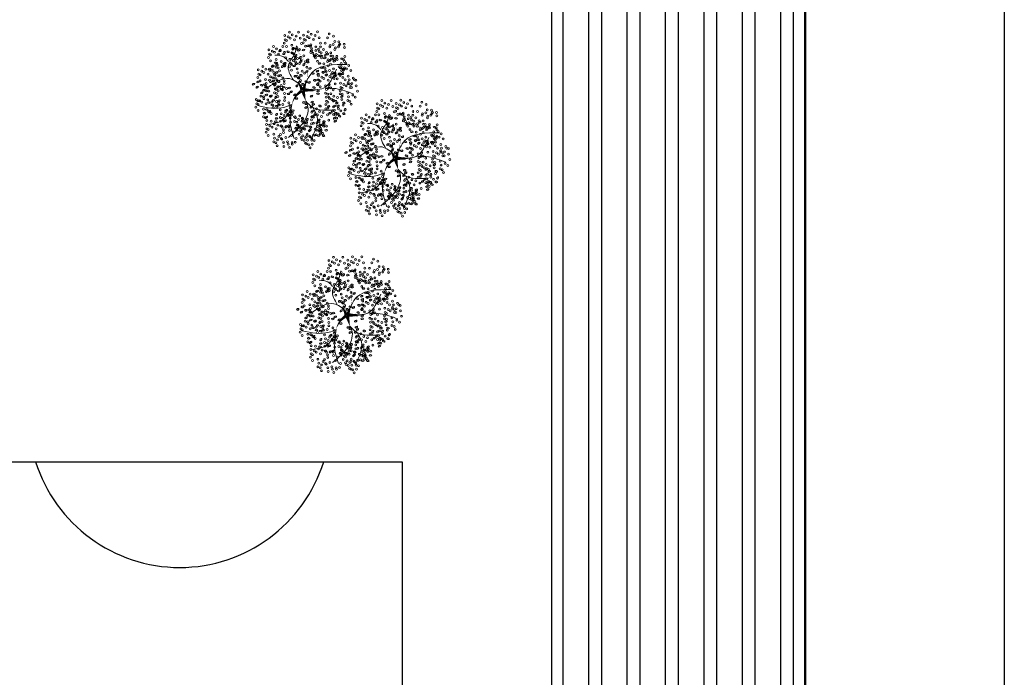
# Model space of a CAD drawing. Header units: millimetres. Extents: x 2426 to 2846, y 395 to 617.
# Tile 5 of 58: x 2451 to 2490, y 436 to 462. Entities that reach past the tile are written whole.
import ezdxf

# ---------------------------------------------------------------- set-up
doc = ezdxf.new("R2010")
doc.units = ezdxf.units.MM
doc.layers.add('01 - Vegetación', color=3, linetype='Continuous', lineweight=0)
doc.layers.add('Cotas', color=3, linetype='Continuous')
doc.layers.add('PAREDE', color=6, linetype='Continuous')

# ---------------------------------------------------------------- blocks, each defined once
blk = doc.blocks.new('17')
at = {"layer": '01 - Vegetación'}
for points in [[(4495.84, 1680.23, 1.33, 0.0221, 0.199177), (4489.97, 1684.48, 0.0221, 0.0221, 1.224983)], [(4496.02, 1679.76, 1.77, 0.0221, 0), (4491.39, 1678.53, 0.0221, 0.0221, 0)], [(4496.02, 1679.66, 1.77, 0.0221, 0), (4500.28, 1678.15, 0.0221, 0.0221, 0)], [(4496.4, 1679.85, 1.77, 0.0221, 0.074947), (4496.4, 1672.95, 0.0221, 0.0221, 0.762797)], [(4496.02, 1680.23, 1.33, 0.0221, 0.286986), (4500.47, 1683.82, 0.0221, 0.0221, -1.494927)], [(4497.07, 1679.43, 0.133, 0.0221, 0.381476), (4512.91, 1682.47, 0.0221, 0.0221, -1.841687)]]:
    blk.add_lwpolyline(points, format="xyseb", dxfattribs=at)
for points in [[(4490, 1684.47), (4488.83, 1687.51), (4489.5, 1699.09)], [(4487.73, 1684.98), (4483.44, 1688.25), (4481.42, 1694.81)], [(4497.83, 1680.19), (4501.11, 1685.48), (4497.33, 1694.81)], [(4508.5, 1685.98), (4510.45, 1688), (4511.21, 1691.78)], [(4490, 1684.47), (4482.94, 1685.23), (4475.36, 1683.47)], [(4491.39, 1678.53), (4489.02, 1677.58), (4485.46, 1677.92), (4475.87, 1685.99)], [(4500.47, 1683.82), (4506.92, 1685.99), (4511.46, 1683.47), (4515.25, 1682.46)], [(4488.74, 1675.4), (4484.7, 1673.64), (4475.11, 1676.16)], [(4491.39, 1678.53), (4489, 1675.9), (4487.73, 1665.57)], [(4496.57, 1678.43), (4497.07, 1670.86), (4505.15, 1665.32)], [(4497.07, 1679.43), (4503.89, 1675.65), (4507.17, 1660.78)], [(4497.07, 1670.11), (4496.82, 1665.57), (4494.55, 1658.01)]]:
    blk.add_spline(points, degree=3, dxfattribs=at)
blk = doc.blocks.new('16')
at = {"layer": '01 - Vegetación'}
h = blk.add_hatch(color=40, dxfattribs=at)
h.set_gradient(color1=(255, 191, 0), color2=(223, 255, 127), rotation=180, centered=1, tint=1, name='INVSPHERICAL')
edge = h.paths.add_edge_path()
edge.add_ellipse((4538.847, 1678.642), major_axis=(-0.0033, 0.0777), ratio=0.578492, start_angle=0, end_angle=360, ccw=False)
edge = h.paths.add_edge_path()
edge.add_ellipse((4538.961, 1678.487), major_axis=(-0.0349, 0.0695), ratio=0.578492, start_angle=0, end_angle=360, ccw=False)
edge = h.paths.add_edge_path()
edge.add_ellipse((4538.69, 1678.926), major_axis=(-0.0594, 0.0503), ratio=0.578492, start_angle=0, end_angle=360, ccw=False)
edge = h.paths.add_edge_path()
edge.add_ellipse((4538.676, 1678.266), major_axis=(-0.0033, 0.0777), ratio=0.578492, start_angle=0, end_angle=360, ccw=False)
edge = h.paths.add_edge_path()
edge.add_ellipse((4541.23, 1679.281), major_axis=(0.0274, 0.0728), ratio=0.578492, start_angle=0, end_angle=360, ccw=False)
edge = h.paths.add_edge_path()
edge.add_ellipse((4540.829, 1679.36), major_axis=(-0.0349, 0.0695), ratio=0.578492, start_angle=0, end_angle=360, ccw=False)
edge = h.paths.add_edge_path()
edge.add_ellipse((4541.174, 1679.607), major_axis=(-0.0349, 0.0695), ratio=0.578492, start_angle=0, end_angle=360, ccw=False)
edge = h.paths.add_edge_path()
edge.add_ellipse((4541.072, 1679.421), major_axis=(0.0274, 0.0728), ratio=0.578492, start_angle=0, end_angle=360, ccw=False)
edge = h.paths.add_edge_path()
edge.add_ellipse((4540.113, 1679.632), major_axis=(-0.0349, 0.0695), ratio=0.578492, start_angle=0, end_angle=360, ccw=False)
edge = h.paths.add_edge_path()
edge.add_ellipse((4540.279, 1679.843), major_axis=(-0.0349, 0.0695), ratio=0.578492, start_angle=0, end_angle=360, ccw=False)
edge = h.paths.add_edge_path()
edge.add_ellipse((4540.165, 1679.999), major_axis=(-0.0033, 0.0777), ratio=0.578492, start_angle=0, end_angle=360, ccw=False)
edge = h.paths.add_edge_path()
edge.add_ellipse((4540.499, 1679.956), major_axis=(-0.0033, 0.0777), ratio=0.578492, start_angle=0, end_angle=360, ccw=False)
edge = h.paths.add_edge_path()
edge.add_ellipse((4540.629, 1679.513), major_axis=(-0.0594, 0.0503), ratio=0.578492, start_angle=0, end_angle=360, ccw=False)
edge = h.paths.add_edge_path()
edge.add_ellipse((4540.551, 1680.278), major_axis=(0.0274, 0.0728), ratio=0.578492, start_angle=0, end_angle=360, ccw=False)
edge = h.paths.add_edge_path()
edge.add_ellipse((4539.201, 1679.744), major_axis=(-0.0033, 0.0777), ratio=0.578492, start_angle=0, end_angle=360, ccw=False)
edge = h.paths.add_edge_path()
edge.add_ellipse((4539.14, 1679.893), major_axis=(0.0274, 0.0728), ratio=0.578492, start_angle=0, end_angle=360, ccw=False)
edge = h.paths.add_edge_path()
edge.add_ellipse((4539.208, 1680.126), major_axis=(-0.0033, 0.0777), ratio=0.578492, start_angle=0, end_angle=360, ccw=False)
edge = h.paths.add_edge_path()
edge.add_ellipse((4538.979, 1680.681), major_axis=(-0.0594, 0.0503), ratio=0.578492, start_angle=0, end_angle=360, ccw=False)
edge = h.paths.add_edge_path()
edge.add_ellipse((4538.577, 1680.728), major_axis=(-0.0033, 0.0777), ratio=0.578492, start_angle=0, end_angle=360, ccw=False)
edge = h.paths.add_edge_path()
edge.add_ellipse((4538.926, 1680.033), major_axis=(0.0274, 0.0728), ratio=0.578492, start_angle=0, end_angle=360, ccw=False)
edge = h.paths.add_edge_path()
edge.add_ellipse((4538.95, 1679.842), major_axis=(0.0274, 0.0728), ratio=0.578492, start_angle=0, end_angle=360, ccw=False)
edge = h.paths.add_edge_path()
edge.add_ellipse((4538.621, 1680.191), major_axis=(-0.0349, 0.0695), ratio=0.578492, start_angle=0, end_angle=360, ccw=False)
edge = h.paths.add_edge_path()
edge.add_ellipse((4538.328, 1680.411), major_axis=(0.0274, 0.0728), ratio=0.578492, start_angle=0, end_angle=360, ccw=False)
edge = h.paths.add_edge_path()
edge.add_ellipse((4538.283, 1680.138), major_axis=(-0.0594, 0.0503), ratio=0.578492, start_angle=0, end_angle=360, ccw=False)
edge = h.paths.add_edge_path()
edge.add_ellipse((4538.32, 1679.993), major_axis=(-0.0594, 0.0503), ratio=0.578492, start_angle=0, end_angle=360, ccw=False)
edge = h.paths.add_edge_path()
edge.add_ellipse((4538.755, 1680.687), major_axis=(-0.0033, 0.0777), ratio=0.578492, start_angle=0, end_angle=360, ccw=False)
edge = h.paths.add_edge_path()
edge.add_ellipse((4538.834, 1681.261), major_axis=(-0.0349, 0.0695), ratio=0.578492, start_angle=0, end_angle=360, ccw=False)
edge = h.paths.add_edge_path()
edge.add_ellipse((4539.054, 1681.374), major_axis=(-0.0033, 0.0777), ratio=0.578492, start_angle=0, end_angle=360, ccw=False)
edge = h.paths.add_edge_path()
edge.add_ellipse((4539.147, 1681.076), major_axis=(-0.0594, 0.0503), ratio=0.578492, start_angle=0, end_angle=360, ccw=False)
edge = h.paths.add_edge_path()
edge.add_ellipse((4539.52, 1680.541), major_axis=(-0.0033, 0.0777), ratio=0.578492, start_angle=0, end_angle=360, ccw=False)
edge = h.paths.add_edge_path()
edge.add_ellipse((4539.459, 1680.689), major_axis=(0.0274, 0.0728), ratio=0.578492, start_angle=0, end_angle=360, ccw=False)
edge = h.paths.add_edge_path()
edge.add_ellipse((4539.527, 1680.923), major_axis=(-0.0033, 0.0777), ratio=0.578492, start_angle=0, end_angle=360, ccw=False)
edge = h.paths.add_edge_path()
edge.add_ellipse((4539.265, 1681.244), major_axis=(0.0274, 0.0728), ratio=0.578492, start_angle=0, end_angle=360, ccw=False)
edge = h.paths.add_edge_path()
edge.add_ellipse((4539.188, 1677.478), major_axis=(-0.0594, 0.0503), ratio=0.578492, start_angle=0, end_angle=360, ccw=False)
edge = h.paths.add_edge_path()
edge.add_ellipse((4539.473, 1678.19), major_axis=(0.0274, 0.0728), ratio=0.578492, start_angle=0, end_angle=360, ccw=False)
edge = h.paths.add_edge_path()
edge.add_ellipse((4540.696, 1678.325), major_axis=(0.0274, 0.0728), ratio=0.578492, start_angle=0, end_angle=360, ccw=False)
edge = h.paths.add_edge_path()
edge.add_ellipse((4540.33, 1678.305), major_axis=(-0.0033, 0.0777), ratio=0.578492, start_angle=0, end_angle=360, ccw=False)
edge = h.paths.add_edge_path()
edge.add_ellipse((4540.174, 1678.307), major_axis=(-0.0033, 0.0777), ratio=0.578492, start_angle=0, end_angle=360, ccw=False)
edge = h.paths.add_edge_path()
edge.add_ellipse((4540.488, 1677.717), major_axis=(-0.0594, 0.0503), ratio=0.578492, start_angle=0, end_angle=360, ccw=False)
edge = h.paths.add_edge_path()
edge.add_ellipse((4540.676, 1677.675), major_axis=(-0.0594, 0.0503), ratio=0.578492, start_angle=0, end_angle=360, ccw=False)
edge = h.paths.add_edge_path()
edge.add_ellipse((4539.469, 1677.341), major_axis=(-0.0033, 0.0777), ratio=0.578492, start_angle=0, end_angle=360, ccw=False)
edge = h.paths.add_edge_path()
edge.add_ellipse((4539.773, 1677.406), major_axis=(-0.0594, 0.0503), ratio=0.578492, start_angle=0, end_angle=360, ccw=False)
edge = h.paths.add_edge_path()
edge.add_ellipse((4539.631, 1677.23), major_axis=(-0.0349, 0.0695), ratio=0.578492, start_angle=0, end_angle=360, ccw=False)
edge = h.paths.add_edge_path()
edge.add_ellipse((4539.445, 1677.695), major_axis=(-0.0594, 0.0503), ratio=0.578492, start_angle=0, end_angle=360, ccw=False)
edge = h.paths.add_edge_path()
edge.add_ellipse((4542.676, 1679.136), major_axis=(-0.0033, 0.0777), ratio=0.578492, start_angle=0, end_angle=360, ccw=False)
edge = h.paths.add_edge_path()
edge.add_ellipse((4542.661, 1679.428), major_axis=(-0.0033, 0.0777), ratio=0.578492, start_angle=0, end_angle=360, ccw=False)
edge = h.paths.add_edge_path()
edge.add_ellipse((4542.742, 1679.554), major_axis=(-0.0033, 0.0777), ratio=0.578492, start_angle=0, end_angle=360, ccw=False)
edge = h.paths.add_edge_path()
edge.add_ellipse((4542.776, 1679.728), major_axis=(-0.0349, 0.0695), ratio=0.578492, start_angle=0, end_angle=360, ccw=False)
edge = h.paths.add_edge_path()
edge.add_ellipse((4542.477, 1679.745), major_axis=(0.0274, 0.0728), ratio=0.578492, start_angle=0, end_angle=360, ccw=False)
edge = h.paths.add_edge_path()
edge.add_ellipse((4542.578, 1680.02), major_axis=(0.0274, 0.0728), ratio=0.578492, start_angle=0, end_angle=360, ccw=False)
edge = h.paths.add_edge_path()
edge.add_ellipse((4542.466, 1680.268), major_axis=(-0.0349, 0.0695), ratio=0.578492, start_angle=0, end_angle=360, ccw=False)
edge = h.paths.add_edge_path()
edge.add_ellipse((4542.632, 1680.479), major_axis=(-0.0349, 0.0695), ratio=0.578492, start_angle=0, end_angle=360, ccw=False)
edge = h.paths.add_edge_path()
edge.add_ellipse((4542.359, 1679.577), major_axis=(-0.0594, 0.0503), ratio=0.578492, start_angle=0, end_angle=360, ccw=False)
edge = h.paths.add_edge_path()
edge.add_ellipse((4542.171, 1679.619), major_axis=(-0.0594, 0.0503), ratio=0.578492, start_angle=0, end_angle=360, ccw=False)
edge = h.paths.add_edge_path()
edge.add_ellipse((4542.246, 1679.328), major_axis=(-0.0594, 0.0503), ratio=0.578492, start_angle=0, end_angle=360, ccw=False)
edge = h.paths.add_edge_path()
edge.add_ellipse((4542.369, 1678.498), major_axis=(0.0274, 0.0728), ratio=0.578492, start_angle=0, end_angle=360, ccw=False)
edge = h.paths.add_edge_path()
edge.add_ellipse((4542.902, 1678.749), major_axis=(-0.0349, 0.0695), ratio=0.578492, start_angle=0, end_angle=360, ccw=False)
edge = h.paths.add_edge_path()
edge.add_ellipse((4542.925, 1678.897), major_axis=(-0.0349, 0.0695), ratio=0.578492, start_angle=0, end_angle=360, ccw=False)
edge = h.paths.add_edge_path()
edge.add_ellipse((4542.628, 1678.671), major_axis=(-0.0033, 0.0777), ratio=0.578492, start_angle=0, end_angle=360, ccw=False)
edge = h.paths.add_edge_path()
edge.add_ellipse((4542.11, 1678.896), major_axis=(-0.0349, 0.0695), ratio=0.578492, start_angle=0, end_angle=360, ccw=False)
edge = h.paths.add_edge_path()
edge.add_ellipse((4542.34, 1678.18), major_axis=(-0.0349, 0.0695), ratio=0.578492, start_angle=0, end_angle=360, ccw=False)
edge = h.paths.add_edge_path()
edge.add_ellipse((4538.137, 1679.191), major_axis=(-0.0349, 0.0695), ratio=0.578492, start_angle=0, end_angle=360, ccw=False)
edge = h.paths.add_edge_path()
edge.add_ellipse((4538.099, 1678.758), major_axis=(-0.0594, 0.0503), ratio=0.578492, start_angle=0, end_angle=360, ccw=False)
edge = h.paths.add_edge_path()
edge.add_ellipse((4537.796, 1678.552), major_axis=(0.0274, 0.0728), ratio=0.578492, start_angle=0, end_angle=360, ccw=False)
edge = h.paths.add_edge_path()
edge.add_ellipse((4537.776, 1678.277), major_axis=(-0.0033, 0.0777), ratio=0.578492, start_angle=0, end_angle=360, ccw=False)
edge = h.paths.add_edge_path()
edge.add_ellipse((4539.181, 1678.6), major_axis=(-0.0033, 0.0777), ratio=0.578492, start_angle=0, end_angle=360, ccw=False)
edge = h.paths.add_edge_path()
edge.add_ellipse((4538.502, 1678.968), major_axis=(-0.0594, 0.0503), ratio=0.578492, start_angle=0, end_angle=360, ccw=False)
edge = h.paths.add_edge_path()
edge.add_ellipse((4538.615, 1679.216), major_axis=(-0.0594, 0.0503), ratio=0.578492, start_angle=0, end_angle=360, ccw=False)
edge = h.paths.add_edge_path()
edge.add_ellipse((4538.188, 1679.557), major_axis=(-0.0033, 0.0777), ratio=0.578492, start_angle=0, end_angle=360, ccw=False)
edge = h.paths.add_edge_path()
edge.add_ellipse((4538.203, 1679.265), major_axis=(-0.0033, 0.0777), ratio=0.578492, start_angle=0, end_angle=360, ccw=False)
edge = h.paths.add_edge_path()
edge.add_ellipse((4538.285, 1679.391), major_axis=(-0.0033, 0.0777), ratio=0.578492, start_angle=0, end_angle=360, ccw=False)
edge = h.paths.add_edge_path()
edge.add_ellipse((4538.856, 1679.647), major_axis=(-0.0349, 0.0695), ratio=0.578492, start_angle=0, end_angle=360, ccw=False)
edge = h.paths.add_edge_path()
edge.add_ellipse((4538.272, 1678.751), major_axis=(0.0274, 0.0728), ratio=0.578492, start_angle=0, end_angle=360, ccw=False)
edge = h.paths.add_edge_path()
edge.add_ellipse((4540.863, 1678.985), major_axis=(0.0274, 0.0728), ratio=0.578492, start_angle=0, end_angle=360, ccw=False)
edge = h.paths.add_edge_path()
edge.add_ellipse((4540.823, 1678.811), major_axis=(-0.0349, 0.0695), ratio=0.578492, start_angle=0, end_angle=360, ccw=False)
edge = h.paths.add_edge_path()
edge.add_ellipse((4541.446, 1678.949), major_axis=(-0.0349, 0.0695), ratio=0.578492, start_angle=0, end_angle=360, ccw=False)
edge = h.paths.add_edge_path()
edge.add_ellipse((4540.434, 1680.393), major_axis=(-0.0033, 0.0777), ratio=0.578492, start_angle=0, end_angle=360, ccw=False)
edge = h.paths.add_edge_path()
edge.add_ellipse((4540.419, 1680.685), major_axis=(-0.0033, 0.0777), ratio=0.578492, start_angle=0, end_angle=360, ccw=False)
edge = h.paths.add_edge_path()
edge.add_ellipse((4539.773, 1680.547), major_axis=(-0.0349, 0.0695), ratio=0.578492, start_angle=0, end_angle=360, ccw=False)
edge = h.paths.add_edge_path()
edge.add_ellipse((4539.782, 1680.87), major_axis=(-0.0349, 0.0695), ratio=0.578492, start_angle=0, end_angle=360, ccw=False)
edge = h.paths.add_edge_path()
edge.add_ellipse((4539.668, 1681.126), major_axis=(0.0274, 0.0728), ratio=0.578492, start_angle=0, end_angle=360, ccw=False)
edge = h.paths.add_edge_path()
edge.add_ellipse((4540.336, 1681.276), major_axis=(0.0274, 0.0728), ratio=0.578492, start_angle=0, end_angle=360, ccw=False)
edge = h.paths.add_edge_path()
edge.add_ellipse((4540.381, 1681.413), major_axis=(-0.0349, 0.0695), ratio=0.578492, start_angle=0, end_angle=360, ccw=False)
edge = h.paths.add_edge_path()
edge.add_ellipse((4540.225, 1681.525), major_axis=(-0.0349, 0.0695), ratio=0.578492, start_angle=0, end_angle=360, ccw=False)
edge = h.paths.add_edge_path()
edge.add_ellipse((4540.009, 1681.424), major_axis=(-0.0033, 0.0777), ratio=0.578492, start_angle=0, end_angle=360, ccw=False)
edge = h.paths.add_edge_path()
edge.add_ellipse((4540.106, 1681.258), major_axis=(-0.0033, 0.0777), ratio=0.578492, start_angle=0, end_angle=360, ccw=False)
edge = h.paths.add_edge_path()
edge.add_ellipse((4540.036, 1680.989), major_axis=(-0.0594, 0.0503), ratio=0.578492, start_angle=0, end_angle=360, ccw=False)
edge = h.paths.add_edge_path()
edge.add_ellipse((4539.967, 1680.73), major_axis=(-0.0594, 0.0503), ratio=0.578492, start_angle=0, end_angle=360, ccw=False)
edge = h.paths.add_edge_path()
edge.add_ellipse((4541.92, 1680.217), major_axis=(-0.0033, 0.0777), ratio=0.578492, start_angle=0, end_angle=360, ccw=False)
edge = h.paths.add_edge_path()
edge.add_ellipse((4541.222, 1680.466), major_axis=(-0.0349, 0.0695), ratio=0.578492, start_angle=0, end_angle=360, ccw=False)
edge = h.paths.add_edge_path()
edge.add_ellipse((4541.387, 1680.676), major_axis=(-0.0349, 0.0695), ratio=0.578492, start_angle=0, end_angle=360, ccw=False)
edge = h.paths.add_edge_path()
edge.add_ellipse((4541.251, 1680.784), major_axis=(0.0274, 0.0728), ratio=0.578492, start_angle=0, end_angle=360, ccw=False)
edge = h.paths.add_edge_path()
edge.add_ellipse((4541.818, 1680.659), major_axis=(0.0274, 0.0728), ratio=0.578492, start_angle=0, end_angle=360, ccw=False)
edge = h.paths.add_edge_path()
edge.add_ellipse((4541.942, 1680.743), major_axis=(0.0274, 0.0728), ratio=0.578492, start_angle=0, end_angle=360, ccw=False)
edge = h.paths.add_edge_path()
edge.add_ellipse((4541.762, 1680.886), major_axis=(-0.0349, 0.0695), ratio=0.578492, start_angle=0, end_angle=360, ccw=False)
edge = h.paths.add_edge_path()
edge.add_ellipse((4541.592, 1681.082), major_axis=(-0.0033, 0.0777), ratio=0.578492, start_angle=0, end_angle=360, ccw=False)
edge = h.paths.add_edge_path()
edge.add_ellipse((4541.511, 1680.956), major_axis=(-0.0033, 0.0777), ratio=0.578492, start_angle=0, end_angle=360, ccw=False)
edge = h.paths.add_edge_path()
edge.add_ellipse((4541.775, 1680.201), major_axis=(-0.0594, 0.0503), ratio=0.578492, start_angle=0, end_angle=360, ccw=False)
edge = h.paths.add_edge_path()
edge.add_ellipse((4541.737, 1680.346), major_axis=(-0.0594, 0.0503), ratio=0.578492, start_angle=0, end_angle=360, ccw=False)
edge = h.paths.add_edge_path()
edge.add_ellipse((4541.843, 1679.118), major_axis=(-0.0594, 0.0503), ratio=0.578492, start_angle=0, end_angle=360, ccw=False)
edge = h.paths.add_edge_path()
edge.add_ellipse((4541.881, 1679.551), major_axis=(-0.0349, 0.0695), ratio=0.578492, start_angle=0, end_angle=360, ccw=False)
edge = h.paths.add_edge_path()
edge.add_ellipse((4542.015, 1679.29), major_axis=(-0.0349, 0.0695), ratio=0.578492, start_angle=0, end_angle=360, ccw=False)
edge = h.paths.add_edge_path()
edge.add_ellipse((4541.91, 1679.869), major_axis=(0.0274, 0.0728), ratio=0.578492, start_angle=0, end_angle=360, ccw=False)
edge = h.paths.add_edge_path()
edge.add_ellipse((4541.769, 1679.666), major_axis=(-0.0033, 0.0777), ratio=0.578492, start_angle=0, end_angle=360, ccw=False)
edge = h.paths.add_edge_path()
edge.add_ellipse((4539.676, 1679.115), major_axis=(-0.0033, 0.0777), ratio=0.578492, start_angle=0, end_angle=360, ccw=False)
edge = h.paths.add_edge_path()
edge.add_ellipse((4539.594, 1678.989), major_axis=(-0.0033, 0.0777), ratio=0.578492, start_angle=0, end_angle=360, ccw=False)
edge = h.paths.add_edge_path()
edge.add_ellipse((4539.898, 1679.531), major_axis=(-0.0033, 0.0777), ratio=0.578492, start_angle=0, end_angle=360, ccw=False)
edge = h.paths.add_edge_path()
edge.add_ellipse((4539.697, 1678.641), major_axis=(-0.0349, 0.0695), ratio=0.578492, start_angle=0, end_angle=360, ccw=False)
edge = h.paths.add_edge_path()
edge.add_ellipse((4539.398, 1678.691), major_axis=(-0.0349, 0.0695), ratio=0.578492, start_angle=0, end_angle=360, ccw=False)
edge = h.paths.add_edge_path()
edge.add_ellipse((4539.555, 1678.579), major_axis=(-0.0349, 0.0695), ratio=0.578492, start_angle=0, end_angle=360, ccw=False)
edge = h.paths.add_edge_path()
edge.add_ellipse((4540.714, 1679.167), major_axis=(0.0274, 0.0728), ratio=0.578492, start_angle=0, end_angle=360, ccw=False)
edge = h.paths.add_edge_path()
edge.add_ellipse((4540.549, 1681.79), major_axis=(-0.0349, 0.0695), ratio=0.578492, start_angle=0, end_angle=360, ccw=False)
edge = h.paths.add_edge_path()
edge.add_ellipse((4540.715, 1682.001), major_axis=(-0.0349, 0.0695), ratio=0.578492, start_angle=0, end_angle=360, ccw=False)
edge = h.paths.add_edge_path()
edge.add_ellipse((4540.848, 1681.741), major_axis=(-0.0349, 0.0695), ratio=0.578492, start_angle=0, end_angle=360, ccw=False)
edge = h.paths.add_edge_path()
edge.add_ellipse((4540.661, 1681.542), major_axis=(0.0274, 0.0728), ratio=0.578492, start_angle=0, end_angle=360, ccw=False)
edge = h.paths.add_edge_path()
edge.add_ellipse((4540.684, 1681.351), major_axis=(0.0274, 0.0728), ratio=0.578492, start_angle=0, end_angle=360, ccw=False)
edge = h.paths.add_edge_path()
edge.add_ellipse((4540.56, 1681.267), major_axis=(0.0274, 0.0728), ratio=0.578492, start_angle=0, end_angle=360, ccw=False)
edge = h.paths.add_edge_path()
edge.add_ellipse((4540.528, 1678.539), major_axis=(0.0274, 0.0728), ratio=0.578492, start_angle=0, end_angle=360, ccw=False)
edge = h.paths.add_edge_path()
edge.add_ellipse((4540.38, 1678.647), major_axis=(0.0274, 0.0728), ratio=0.578492, start_angle=0, end_angle=360, ccw=False)
edge = h.paths.add_edge_path()
edge.add_ellipse((4540.034, 1678.678), major_axis=(-0.0349, 0.0695), ratio=0.578492, start_angle=0, end_angle=360, ccw=False)
edge = h.paths.add_edge_path()
edge.add_ellipse((4540.944, 1678.493), major_axis=(0.0274, 0.0728), ratio=0.578492, start_angle=0, end_angle=360, ccw=False)
edge = h.paths.add_edge_path()
edge.add_ellipse((4541.625, 1678.77), major_axis=(-0.0349, 0.0695), ratio=0.578492, start_angle=0, end_angle=360, ccw=False)
edge = h.paths.add_edge_path()
edge.add_ellipse((4541.994, 1678.887), major_axis=(0.0274, 0.0728), ratio=0.578492, start_angle=0, end_angle=360, ccw=False)
edge = h.paths.add_edge_path()
edge.add_ellipse((4541.336, 1678.598), major_axis=(0.0274, 0.0728), ratio=0.578492, start_angle=0, end_angle=360, ccw=False)
edge = h.paths.add_edge_path()
edge.add_ellipse((4539.381, 1678.993), major_axis=(-0.0349, 0.0695), ratio=0.578492, start_angle=0, end_angle=360, ccw=False)
edge = h.paths.add_edge_path()
edge.add_ellipse((4540.938, 1681.079), major_axis=(-0.0033, 0.0777), ratio=0.578492, start_angle=0, end_angle=360, ccw=False)
edge = h.paths.add_edge_path()
edge.add_ellipse((4540.699, 1680.759), major_axis=(-0.0594, 0.0503), ratio=0.578492, start_angle=0, end_angle=360, ccw=False)
edge = h.paths.add_edge_path()
edge.add_ellipse((4540.908, 1680.857), major_axis=(-0.0349, 0.0695), ratio=0.578492, start_angle=0, end_angle=360, ccw=False)
edge = h.paths.add_edge_path()
edge.add_ellipse((4540.863, 1680.561), major_axis=(-0.0349, 0.0695), ratio=0.578492, start_angle=0, end_angle=360, ccw=False)
edge = h.paths.add_edge_path()
edge.add_ellipse((4540.564, 1680.61), major_axis=(-0.0349, 0.0695), ratio=0.578492, start_angle=0, end_angle=360, ccw=False)
edge = h.paths.add_edge_path()
edge.add_ellipse((4539.771, 1681.729), major_axis=(-0.0349, 0.0695), ratio=0.578492, start_angle=0, end_angle=360, ccw=False)
edge = h.paths.add_edge_path()
edge.add_ellipse((4540.968, 1678.302), major_axis=(0.0274, 0.0728), ratio=0.578492, start_angle=0, end_angle=360, ccw=False)
edge = h.paths.add_edge_path()
edge.add_ellipse((4541.908, 1678.227), major_axis=(-0.0033, 0.0777), ratio=0.578492, start_angle=0, end_angle=360, ccw=False)
edge = h.paths.add_edge_path()
edge.add_ellipse((4541.283, 1678.297), major_axis=(-0.0349, 0.0695), ratio=0.578492, start_angle=0, end_angle=360, ccw=False)
edge = h.paths.add_edge_path()
edge.add_ellipse((4541.463, 1678.333), major_axis=(-0.0349, 0.0695), ratio=0.578492, start_angle=0, end_angle=360, ccw=False)
edge = h.paths.add_edge_path()
edge.add_ellipse((4538.021, 1678.159), major_axis=(0.0274, 0.0728), ratio=0.578492, start_angle=0, end_angle=360, ccw=False)
edge = h.paths.add_edge_path()
edge.add_ellipse((4537.772, 1677.992), major_axis=(0.0274, 0.0728), ratio=0.578492, start_angle=0, end_angle=360, ccw=False)
edge = h.paths.add_edge_path()
edge.add_ellipse((4538.082, 1677.841), major_axis=(-0.0033, 0.0777), ratio=0.578492, start_angle=0, end_angle=360, ccw=False)
edge = h.paths.add_edge_path()
edge.add_ellipse((4538.572, 1677.966), major_axis=(-0.0349, 0.0695), ratio=0.578492, start_angle=0, end_angle=360, ccw=False)
edge = h.paths.add_edge_path()
edge.add_ellipse((4538.311, 1677.99), major_axis=(0.0274, 0.0728), ratio=0.578492, start_angle=0, end_angle=360, ccw=False)
edge = h.paths.add_edge_path()
edge.add_ellipse((4538.394, 1678.174), major_axis=(0.0274, 0.0728), ratio=0.578492, start_angle=0, end_angle=360, ccw=False)
edge = h.paths.add_edge_path()
edge.add_ellipse((4538.776, 1677.355), major_axis=(-0.0349, 0.0695), ratio=0.578492, start_angle=0, end_angle=360, ccw=False)
edge = h.paths.add_edge_path()
edge.add_ellipse((4538.597, 1677.319), major_axis=(-0.0349, 0.0695), ratio=0.578492, start_angle=0, end_angle=360, ccw=False)
edge = h.paths.add_edge_path()
edge.add_ellipse((4539.063, 1677.621), major_axis=(-0.0349, 0.0695), ratio=0.578492, start_angle=0, end_angle=360, ccw=False)
edge = h.paths.add_edge_path()
edge.add_ellipse((4539.033, 1676.828), major_axis=(0.0274, 0.0728), ratio=0.578492, start_angle=0, end_angle=360, ccw=False)
edge = h.paths.add_edge_path()
edge.add_ellipse((4539.009, 1677.162), major_axis=(0.0274, 0.0728), ratio=0.578492, start_angle=0, end_angle=360, ccw=False)
edge = h.paths.add_edge_path()
edge.add_ellipse((4538.885, 1677.078), major_axis=(0.0274, 0.0728), ratio=0.578492, start_angle=0, end_angle=360, ccw=False)
edge = h.paths.add_edge_path()
edge.add_ellipse((4539.054, 1677.298), major_axis=(-0.0349, 0.0695), ratio=0.578492, start_angle=0, end_angle=360, ccw=False)
edge = h.paths.add_edge_path()
edge.add_ellipse((4542.221, 1677.913), major_axis=(-0.0033, 0.0777), ratio=0.578492, start_angle=0, end_angle=360, ccw=False)
edge = h.paths.add_edge_path()
edge.add_ellipse((4542.451, 1677.771), major_axis=(-0.0349, 0.0695), ratio=0.578492, start_angle=0, end_angle=360, ccw=False)
edge = h.paths.add_edge_path()
edge.add_ellipse((4541.18, 1677.355), major_axis=(-0.0349, 0.0695), ratio=0.578492, start_angle=0, end_angle=360, ccw=False)
edge = h.paths.add_edge_path()
edge.add_ellipse((4541.671, 1678.102), major_axis=(-0.0033, 0.0777), ratio=0.578492, start_angle=0, end_angle=360, ccw=False)
edge = h.paths.add_edge_path()
edge.add_ellipse((4541.411, 1678.017), major_axis=(-0.0033, 0.0777), ratio=0.578492, start_angle=0, end_angle=360, ccw=False)
edge = h.paths.add_edge_path()
edge.add_ellipse((4542.075, 1677.637), major_axis=(-0.0594, 0.0503), ratio=0.578492, start_angle=0, end_angle=360, ccw=False)
edge = h.paths.add_edge_path()
edge.add_ellipse((4541.252, 1677.826), major_axis=(-0.0349, 0.0695), ratio=0.578492, start_angle=0, end_angle=360, ccw=False)
edge = h.paths.add_edge_path()
edge.add_ellipse((4541.596, 1676.853), major_axis=(-0.0033, 0.0777), ratio=0.578492, start_angle=0, end_angle=360, ccw=False)
edge = h.paths.add_edge_path()
edge.add_ellipse((4541.655, 1677.018), major_axis=(-0.0033, 0.0777), ratio=0.578492, start_angle=0, end_angle=360, ccw=False)
edge = h.paths.add_edge_path()
edge.add_ellipse((4542.033, 1677.371), major_axis=(-0.0349, 0.0695), ratio=0.578492, start_angle=0, end_angle=360, ccw=False)
edge = h.paths.add_edge_path()
edge.add_ellipse((4542.19, 1677.259), major_axis=(-0.0349, 0.0695), ratio=0.578492, start_angle=0, end_angle=360, ccw=False)
edge = h.paths.add_edge_path()
edge.add_ellipse((4542.168, 1676.931), major_axis=(0.0274, 0.0728), ratio=0.578492, start_angle=0, end_angle=360, ccw=False)
edge = h.paths.add_edge_path()
edge.add_ellipse((4542.176, 1677.433), major_axis=(-0.0349, 0.0695), ratio=0.578492, start_angle=0, end_angle=360, ccw=False)
edge = h.paths.add_edge_path()
edge.add_ellipse((4541.313, 1677.094), major_axis=(-0.0349, 0.0695), ratio=0.578492, start_angle=0, end_angle=360, ccw=False)
edge = h.paths.add_edge_path()
edge.add_ellipse((4541.359, 1677.391), major_axis=(-0.0349, 0.0695), ratio=0.578492, start_angle=0, end_angle=360, ccw=False)
edge = h.paths.add_edge_path()
edge.add_ellipse((4540.019, 1676.943), major_axis=(-0.0349, 0.0695), ratio=0.578492, start_angle=0, end_angle=360, ccw=False)
edge = h.paths.add_edge_path()
edge.add_ellipse((4539.641, 1676.826), major_axis=(0.0274, 0.0728), ratio=0.578492, start_angle=0, end_angle=360, ccw=False)
edge = h.paths.add_edge_path()
edge.add_ellipse((4539.262, 1676.754), major_axis=(-0.0594, 0.0503), ratio=0.578492, start_angle=0, end_angle=360, ccw=False)
edge = h.paths.add_edge_path()
edge.add_ellipse((4539.45, 1677.146), major_axis=(-0.0594, 0.0503), ratio=0.578492, start_angle=0, end_angle=360, ccw=False)
at = {"layer": '01 - Vegetación', "extrusion": (0, 0, -1)}
for centre, major_axis in [((4539.771, 1681.729), (-0.0349, 0.0695)), ((4540.549, 1681.79), (-0.0349, 0.0695)), ((4540.715, 1682.001), (-0.0349, 0.0695)), ((4540.848, 1681.741), (-0.0349, 0.0695)), ((4538.834, 1681.261), (-0.0349, 0.0695)), ((4539.054, 1681.374), (-0.0033, 0.0777)), ((4540.009, 1681.424), (-0.0033, 0.0777)), ((4540.106, 1681.258), (-0.0033, 0.0777)), ((4540.225, 1681.525), (-0.0349, 0.0695)), ((4540.381, 1681.413), (-0.0349, 0.0695)), ((4540.938, 1681.079), (-0.0033, 0.0777)), ((4541.592, 1681.082), (-0.0033, 0.0777)), ((4538.577, 1680.728), (-0.0033, 0.0777)), ((4538.755, 1680.687), (-0.0033, 0.0777)), ((4539.52, 1680.541), (-0.0033, 0.0777)), ((4539.527, 1680.923), (-0.0033, 0.0777)), ((4539.773, 1680.547), (-0.0349, 0.0695)), ((4539.782, 1680.87), (-0.0349, 0.0695)), ((4540.419, 1680.685), (-0.0033, 0.0777)), ((4540.564, 1680.61), (-0.0349, 0.0695)), ((4540.863, 1680.561), (-0.0349, 0.0695)), ((4540.908, 1680.857), (-0.0349, 0.0695)), ((4541.387, 1680.676), (-0.0349, 0.0695)), ((4541.511, 1680.956), (-0.0033, 0.0777)), ((4541.762, 1680.886), (-0.0349, 0.0695)), ((4538.621, 1680.191), (-0.0349, 0.0695)), ((4539.208, 1680.126), (-0.0033, 0.0777)), ((4540.165, 1679.999), (-0.0033, 0.0777)), ((4540.434, 1680.393), (-0.0033, 0.0777)), ((4540.499, 1679.956), (-0.0033, 0.0777)), ((4541.222, 1680.466), (-0.0349, 0.0695)), ((4541.92, 1680.217), (-0.0033, 0.0777)), ((4542.466, 1680.268), (-0.0349, 0.0695)), ((4542.632, 1680.479), (-0.0349, 0.0695)), ((4538.188, 1679.557), (-0.0033, 0.0777)), ((4538.285, 1679.391), (-0.0033, 0.0777)), ((4538.856, 1679.647), (-0.0349, 0.0695)), ((4539.201, 1679.744), (-0.0033, 0.0777)), ((4539.898, 1679.531), (-0.0033, 0.0777)), ((4540.113, 1679.632), (-0.0349, 0.0695)), ((4540.279, 1679.843), (-0.0349, 0.0695)), ((4541.174, 1679.607), (-0.0349, 0.0695)), ((4541.769, 1679.666), (-0.0033, 0.0777)), ((4541.881, 1679.551), (-0.0349, 0.0695)), ((4542.661, 1679.428), (-0.0033, 0.0777)), ((4542.742, 1679.554), (-0.0033, 0.0777)), ((4542.776, 1679.728), (-0.0349, 0.0695)), ((4538.137, 1679.191), (-0.0349, 0.0695)), ((4538.203, 1679.265), (-0.0033, 0.0777)), ((4539.381, 1678.993), (-0.0349, 0.0695)), ((4539.594, 1678.989), (-0.0033, 0.0777)), ((4539.676, 1679.115), (-0.0033, 0.0777)), ((4540.823, 1678.811), (-0.0349, 0.0695)), ((4540.829, 1679.36), (-0.0349, 0.0695)), ((4541.446, 1678.949), (-0.0349, 0.0695)), ((4542.015, 1679.29), (-0.0349, 0.0695)), ((4542.11, 1678.896), (-0.0349, 0.0695)), ((4542.676, 1679.136), (-0.0033, 0.0777)), ((4542.925, 1678.897), (-0.0349, 0.0695)), ((4537.776, 1678.277), (-0.0033, 0.0777)), ((4538.676, 1678.266), (-0.0033, 0.0777)), ((4538.847, 1678.642), (-0.0033, 0.0777)), ((4538.961, 1678.487), (-0.0349, 0.0695)), ((4539.181, 1678.6), (-0.0033, 0.0777)), ((4539.398, 1678.691), (-0.0349, 0.0695)), ((4539.555, 1678.579), (-0.0349, 0.0695)), ((4539.697, 1678.641), (-0.0349, 0.0695)), ((4540.034, 1678.678), (-0.0349, 0.0695)), ((4540.174, 1678.307), (-0.0033, 0.0777)), ((4540.33, 1678.305), (-0.0033, 0.0777)), ((4541.283, 1678.297), (-0.0349, 0.0695)), ((4541.463, 1678.333), (-0.0349, 0.0695)), ((4541.625, 1678.77), (-0.0349, 0.0695)), ((4542.628, 1678.671), (-0.0033, 0.0777)), ((4542.902, 1678.749), (-0.0349, 0.0695)), ((4538.082, 1677.841), (-0.0033, 0.0777)), ((4538.572, 1677.966), (-0.0349, 0.0695)), ((4541.252, 1677.826), (-0.0349, 0.0695)), ((4541.411, 1678.017), (-0.0033, 0.0777)), ((4541.671, 1678.102), (-0.0033, 0.0777)), ((4541.908, 1678.227), (-0.0033, 0.0777)), ((4542.221, 1677.913), (-0.0033, 0.0777)), ((4542.34, 1678.18), (-0.0349, 0.0695)), ((4542.451, 1677.771), (-0.0349, 0.0695)), ((4538.597, 1677.319), (-0.0349, 0.0695)), ((4538.776, 1677.355), (-0.0349, 0.0695)), ((4539.054, 1677.298), (-0.0349, 0.0695)), ((4539.063, 1677.621), (-0.0349, 0.0695)), ((4539.469, 1677.341), (-0.0033, 0.0777)), ((4539.631, 1677.23), (-0.0349, 0.0695)), ((4541.18, 1677.355), (-0.0349, 0.0695)), ((4541.359, 1677.391), (-0.0349, 0.0695)), ((4542.033, 1677.371), (-0.0349, 0.0695)), ((4542.176, 1677.433), (-0.0349, 0.0695)), ((4542.19, 1677.259), (-0.0349, 0.0695)), ((4540.019, 1676.943), (-0.0349, 0.0695)), ((4541.313, 1677.094), (-0.0349, 0.0695)), ((4541.596, 1676.853), (-0.0033, 0.0777)), ((4541.655, 1677.018), (-0.0033, 0.0777))]:
    blk.add_ellipse(centre, major_axis=major_axis, ratio=0.578492, start_param=3.141593, end_param=9.424778, dxfattribs=at)
for centre, major_axis in [((4539.147, 1681.076), (-0.0594, 0.0503)), ((4539.265, 1681.244), (0.0274, 0.0728)), ((4539.668, 1681.126), (0.0274, 0.0728)), ((4540.336, 1681.276), (0.0274, 0.0728)), ((4540.56, 1681.267), (0.0274, 0.0728)), ((4540.661, 1681.542), (0.0274, 0.0728)), ((4540.684, 1681.351), (0.0274, 0.0728)), ((4538.979, 1680.681), (-0.0594, 0.0503)), ((4539.459, 1680.689), (0.0274, 0.0728)), ((4539.967, 1680.73), (-0.0594, 0.0503)), ((4540.036, 1680.989), (-0.0594, 0.0503)), ((4540.699, 1680.759), (-0.0594, 0.0503)), ((4541.251, 1680.784), (0.0274, 0.0728)), ((4541.818, 1680.659), (0.0274, 0.0728)), ((4541.942, 1680.743), (0.0274, 0.0728)), ((4538.283, 1680.138), (-0.0594, 0.0503)), ((4538.32, 1679.993), (-0.0594, 0.0503)), ((4538.328, 1680.411), (0.0274, 0.0728)), ((4538.926, 1680.033), (0.0274, 0.0728)), ((4540.551, 1680.278), (0.0274, 0.0728)), ((4541.737, 1680.346), (-0.0594, 0.0503)), ((4541.775, 1680.201), (-0.0594, 0.0503)), ((4542.578, 1680.02), (0.0274, 0.0728)), ((4538.95, 1679.842), (0.0274, 0.0728)), ((4539.14, 1679.893), (0.0274, 0.0728)), ((4540.629, 1679.513), (-0.0594, 0.0503)), ((4541.072, 1679.421), (0.0274, 0.0728)), ((4541.91, 1679.869), (0.0274, 0.0728)), ((4542.171, 1679.619), (-0.0594, 0.0503)), ((4542.359, 1679.577), (-0.0594, 0.0503)), ((4542.477, 1679.745), (0.0274, 0.0728)), ((4538.502, 1678.968), (-0.0594, 0.0503)), ((4538.615, 1679.216), (-0.0594, 0.0503)), ((4538.69, 1678.926), (-0.0594, 0.0503)), ((4540.714, 1679.167), (0.0274, 0.0728)), ((4540.863, 1678.985), (0.0274, 0.0728)), ((4541.23, 1679.281), (0.0274, 0.0728)), ((4541.843, 1679.118), (-0.0594, 0.0503)), ((4541.994, 1678.887), (0.0274, 0.0728)), ((4542.246, 1679.328), (-0.0594, 0.0503)), ((4537.796, 1678.552), (0.0274, 0.0728)), ((4538.099, 1678.758), (-0.0594, 0.0503)), ((4538.272, 1678.751), (0.0274, 0.0728)), ((4540.38, 1678.647), (0.0274, 0.0728)), ((4540.528, 1678.539), (0.0274, 0.0728)), ((4540.696, 1678.325), (0.0274, 0.0728)), ((4540.944, 1678.493), (0.0274, 0.0728)), ((4540.968, 1678.302), (0.0274, 0.0728)), ((4541.336, 1678.598), (0.0274, 0.0728)), ((4542.369, 1678.498), (0.0274, 0.0728)), ((4537.772, 1677.992), (0.0274, 0.0728)), ((4538.021, 1678.159), (0.0274, 0.0728)), ((4538.311, 1677.99), (0.0274, 0.0728)), ((4538.394, 1678.174), (0.0274, 0.0728)), ((4539.445, 1677.695), (-0.0594, 0.0503)), ((4539.473, 1678.19), (0.0274, 0.0728)), ((4540.488, 1677.717), (-0.0594, 0.0503)), ((4539.009, 1677.162), (0.0274, 0.0728)), ((4539.188, 1677.478), (-0.0594, 0.0503)), ((4539.45, 1677.146), (-0.0594, 0.0503)), ((4539.773, 1677.406), (-0.0594, 0.0503)), ((4540.676, 1677.675), (-0.0594, 0.0503)), ((4542.075, 1677.637), (-0.0594, 0.0503)), ((4538.885, 1677.078), (0.0274, 0.0728)), ((4539.033, 1676.828), (0.0274, 0.0728)), ((4539.262, 1676.754), (-0.0594, 0.0503)), ((4539.641, 1676.826), (0.0274, 0.0728)), ((4542.168, 1676.931), (0.0274, 0.0728))]:
    blk.add_ellipse(centre, major_axis=major_axis, ratio=0.578492, dxfattribs=at)
blk = doc.blocks.new('18')
at = {"color": 60}
for centre in [(4487.42, 1699.03), (4488.87, 1699.94), (4489.95, 1699.03), (4490.32, 1699.58), (4491.04, 1697.4), (4491.59, 1698.31), (4492.13, 1699.76), (4493.58, 1697.76), (4500.15, 1698.17), (4501.6, 1699.08), (4502.68, 1698.17), (4503.05, 1698.72), (4504.32, 1697.45), (4504.86, 1698.9), (4506.31, 1696.91), (4476.66, 1694.63), (4478.11, 1695.54), (4479.2, 1694.63), (4479.56, 1695.18), (4480.29, 1693), (4480.83, 1693.91), (4481.37, 1695.36), (4482.82, 1693.36), (4483.07, 1695.23), (4484.34, 1695.77), (4484.7, 1696.68), (4486.15, 1693.42), (4486.33, 1696.32), (4487.06, 1694.51), (4487.96, 1696.68), (4490.32, 1695.59), (4491.04, 1693.06), (4491.95, 1694.87), (4492.49, 1696.5), (4493.58, 1693.78), (4495.8, 1694.37), (4497.07, 1694.91), (4497.43, 1695.82), (4499.06, 1695.46), (4499.79, 1693.65), (4500.69, 1695.82), (4501.39, 1692.69), (4501.93, 1693.6), (4503.05, 1694.73), (4503.77, 1696.54), (4504.68, 1694.01), (4505.22, 1695.64), (4506.31, 1692.92), (4472.31, 1690.83), (4473.58, 1691.37), (4473.94, 1692.28), (4474.77, 1690.7), (4475.16, 1688.77), (4475.39, 1689.02), (4475.57, 1691.92), (4476.3, 1690.11), (4477.08, 1689.41), (4477.21, 1692.28), (4479.56, 1691.19), (4480.29, 1688.66), (4481.19, 1690.47), (4481.74, 1692.1), (4482.82, 1689.38), (4484.06, 1688.54), (4484.42, 1689.44), (4486.05, 1689.08), (4487.68, 1689.44), (4488.69, 1692.51), (4490.04, 1688.36), (4490.76, 1690.17), (4491.3, 1691.07), (4493.41, 1690.52), (4494.68, 1691.06), (4495.05, 1691.97), (4495.88, 1690.38), (4496.26, 1688.46), (4496.5, 1688.71), (4496.68, 1691.6), (4497.4, 1689.79), (4498.18, 1689.1), (4498.31, 1691.97), (4498.88, 1692.56), (4500.66, 1690.88), (4501.42, 1691.65), (4502.29, 1690.16), (4503.77, 1692.2), (4471.57, 1685.45), (4471.96, 1687.88), (4472.98, 1686.09), (4472.98, 1684.29), (4473.62, 1688.01), (4473.62, 1684.42), (4474.01, 1686.34), (4475.8, 1687.11), (4476.7, 1684.68), (4477.93, 1688.11), (4478.87, 1685.57), (4479.13, 1688.13), (4480.28, 1685.7), (4482.43, 1685.04), (4482.79, 1688), (4484.1, 1685.17), (4485.25, 1687.86), (4485.63, 1685.94), (4485.87, 1686.18), (4486.27, 1684.27), (4486.77, 1687.27), (4487.55, 1686.58), (4488.4, 1685.28), (4489.6, 1685.3), (4490.76, 1685.82), (4491.67, 1687.63), (4493.06, 1687.57), (4494.72, 1687.69), (4496.9, 1686.8), (4499.03, 1687.8), (4500.23, 1687.82), (4501.39, 1688.34), (4473.75, 1683.01), (4474.95, 1680.14), (4475.42, 1682.63), (4478.11, 1683.78), (4479, 1682.37), (4479.9, 1682.75), (4481.08, 1681.83), (4481.18, 1682.24), (4482.35, 1682.38), (4482.71, 1683.28), (4483.54, 1681.7), (4484.16, 1680.02), (4484.34, 1682.92), (4485.07, 1681.11), (4472.96, 1675.74), (4473.32, 1678.69), (4474.59, 1679.23), (4474.63, 1675.87), (4475.78, 1678.56), (4476.17, 1676.64), (4476.4, 1676.88), (4476.58, 1679.78), (4477.31, 1677.97), (4480.73, 1678.88), (4481.65, 1676.05), (4482.39, 1679.01), (4483.93, 1679.78), (4477.3, 1672.25), (4478.56, 1672.79), (4478.93, 1673.7), (4479.76, 1672.11), (4480.56, 1673.33), (4481.28, 1671.52), (4482.19, 1673.7), (4482.06, 1670.83)]:
    blk.add_circle(centre, 0.405, dxfattribs=at)
at = {"color": 62}
for centre in [(4508.79, 1693.6), (4510.24, 1694.51), (4511.33, 1693.6), (4511.69, 1694.15), (4512.96, 1692.88), (4513.51, 1694.33), (4504.45, 1689.8), (4505.71, 1690.35), (4506.08, 1691.25), (4507.71, 1690.89), (4508.43, 1689.08), (4509.34, 1691.25), (4511.69, 1690.16), (4512.42, 1691.97), (4513.33, 1689.44), (4513.87, 1691.07), (4514.96, 1692.34), (4507.53, 1687.99), (4510.06, 1687.09), (4512.42, 1687.63), (4514.96, 1688.35), (4475.75, 1680.49), (4477.2, 1681.39), (4478.29, 1680.49), (4478.65, 1681.03), (4480.46, 1681.21), (4471.4, 1676.68), (4472.67, 1677.23), (4473.03, 1678.13), (4474.66, 1677.77), (4475.39, 1675.96), (4476.29, 1678.13), (4478.65, 1677.04), (4479.37, 1678.86), (4479.92, 1679.76), (4480.28, 1676.32), (4480.82, 1677.95), (4481.91, 1679.22), (4483.43, 1676.06), (4484.88, 1675.7), (4486.69, 1675.88), (4474.48, 1674.87), (4477.02, 1673.97), (4478.9, 1671.9), (4479.26, 1672.8), (4479.37, 1674.51), (4480.89, 1672.44), (4481.91, 1675.23), (4481.98, 1675.16), (4482.52, 1672.8), (4484.51, 1675.16), (4484.88, 1671.72), (4485.6, 1673.53), (4486.15, 1674.43), (4487.05, 1672.62), (4488.14, 1673.89), (4477.63, 1671.36), (4480.71, 1669.54), (4481.61, 1670.63), (4483.25, 1668.64), (4485.6, 1669.18), (4486.51, 1670.99), (4488.14, 1669.91)]:
    blk.add_circle(centre, 0.405, dxfattribs=at)
at = {"color": 66}
for centre in [(4504.72, 1684.6), (4506.17, 1685.5), (4507.25, 1684.6), (4507.62, 1685.14), (4509.43, 1685.32), (4500.37, 1680.79), (4501.64, 1681.34), (4502, 1682.24), (4503.63, 1681.88), (4504.36, 1680.07), (4505.26, 1682.24), (4507.62, 1681.15), (4508.34, 1682.97), (4508.89, 1683.87), (4509.25, 1680.43), (4509.79, 1682.06), (4510.88, 1683.33), (4503.45, 1678.98), (4505.99, 1678.08), (4508.34, 1678.62), (4510.88, 1679.34), (4512.37, 1676.34), (4514, 1675.98), (4515.09, 1678.69), (4515.63, 1676.34), (4516.54, 1679.6), (4517.63, 1678.69), (4517.99, 1679.24), (4518.71, 1677.06), (4519.26, 1677.97), (4519.8, 1679.42), (4520.16, 1676.16), (4521.25, 1677.43), (4497.55, 1672.33), (4499, 1673.23), (4500.09, 1672.33), (4500.45, 1672.87), (4501.72, 1671.6), (4502.26, 1673.05), (4510.74, 1674.89), (4512.01, 1675.43), (4513.82, 1673.08), (4514.73, 1674.17), (4516.36, 1672.17), (4517.99, 1675.25), (4518.71, 1672.72), (4519.62, 1674.53), (4521.25, 1673.44), (4493.2, 1668.52), (4494.47, 1669.07), (4494.83, 1669.97), (4496.46, 1669.61), (4497.19, 1667.8), (4498.09, 1669.97), (4500.45, 1668.89), (4501.17, 1670.7), (4502.08, 1668.16), (4502.62, 1669.79), (4503.71, 1671.06), (4496.28, 1666.71), (4498.82, 1665.81), (4501.17, 1666.35), (4503.71, 1667.08)]:
    blk.add_circle(centre, 0.405, dxfattribs=at)
at = {"color": 64}
for centre in [(4512.18, 1684.48), (4514.9, 1686.83), (4515.45, 1684.48), (4516.35, 1687.74), (4517.44, 1686.83), (4517.8, 1687.37), (4518.53, 1685.2), (4519.07, 1686.11), (4519.61, 1687.56), (4519.98, 1684.3), (4521.06, 1685.56), (4510.55, 1683.03), (4511.82, 1683.57), (4513.63, 1681.22), (4513.81, 1684.11), (4514.54, 1682.3), (4516.17, 1680.31), (4517.8, 1683.39), (4518.53, 1680.86), (4519.43, 1682.67), (4521.06, 1681.58), (4488.48, 1669), (4489.93, 1669.91), (4491.01, 1669), (4491.38, 1669.55), (4492.1, 1667.37), (4492.65, 1668.28), (4493.19, 1669.73), (4494.64, 1667.74), (4484.13, 1665.2), (4485.4, 1665.74), (4485.76, 1666.65), (4487.21, 1663.39), (4487.39, 1666.29), (4488.12, 1664.48), (4489.02, 1666.65), (4491.38, 1665.56), (4492.1, 1663.03), (4493.01, 1664.84), (4493.55, 1666.47), (4494.64, 1663.75), (4495.88, 1663.74), (4497.33, 1663.38), (4499.14, 1663.56), (4489.75, 1662.48), (4490.08, 1659.03), (4491.35, 1659.57), (4491.71, 1660.48), (4493.34, 1660.12), (4494.43, 1662.83), (4494.97, 1660.48), (4496.96, 1662.83), (4497.33, 1659.39), (4498.05, 1661.2), (4498.59, 1662.11), (4499.5, 1660.3), (4500.59, 1661.57), (4493.16, 1657.22), (4494.06, 1658.31), (4495.69, 1656.31), (4498.05, 1656.86), (4498.96, 1658.67), (4500.59, 1657.58)]:
    blk.add_circle(centre, 0.405, dxfattribs=at)
at = {"color": 68}
for centre in [(4508.56, 1673.48), (4510.01, 1674.38), (4510.03, 1671.75), (4510.71, 1671.54), (4511.1, 1673.48), (4511.46, 1674.02), (4512.19, 1671.85), (4512.73, 1672.75), (4513.27, 1674.2), (4514.72, 1672.21), (4501.44, 1667.37), (4503.1, 1667.5), (4504.21, 1669.68), (4504.25, 1670.19), (4504.64, 1668.27), (4505.48, 1670.22), (4505.85, 1671.12), (4506.56, 1668.91), (4507.29, 1667.87), (4507.48, 1670.76), (4508.46, 1669.1), (4509.15, 1668.89), (4509.55, 1667.57), (4510.86, 1667.66), (4511.12, 1670.22), (4512.27, 1667.78), (4512.34, 1669.55), (4513.64, 1670.94), (4514.72, 1668.23), (4515.41, 1668.02), (4516.32, 1670.19), (4518.67, 1669.11), (4520.3, 1668.38), (4501.05, 1664.94), (4502.46, 1665.58), (4502.46, 1663.79), (4503.1, 1663.92), (4503.1, 1663.5), (4503.49, 1665.84), (4504.55, 1663.14), (4505.28, 1666.6), (4506.18, 1664.17), (4506.37, 1663.32), (4507.59, 1663.27), (4509.3, 1665.01), (4510.71, 1665.14), (4510.78, 1666.9), (4513.63, 1666), (4514.32, 1665.79), (4514.72, 1664.47), (4515.56, 1664.14), (4515.82, 1666.7), (4515.95, 1663.8), (4516.97, 1664.26), (4517.04, 1666.03), (4519.4, 1666.57), (4497.31, 1658.79), (4498.57, 1659.34), (4498.94, 1660.24), (4500.57, 1659.88), (4501.66, 1662.6), (4502.2, 1660.24), (4503.23, 1662.51), (4504.19, 1662.6), (4504.55, 1659.16), (4504.9, 1662.12), (4505.28, 1660.97), (4505.82, 1661.87), (4506.73, 1660.06), (4507.82, 1661.33), (4508.48, 1661.86), (4509.38, 1662.25), (4510.66, 1661.74), (4514.47, 1661.91), (4515.88, 1662.04), (4500.39, 1656.98), (4501.29, 1658.07)]:
    blk.add_circle(centre, 0.405, dxfattribs=at)
at = {"layer": '01 - Vegetación', "xscale": 7.5, "yscale": 7.5, "zscale": 7.5}
blk.add_blockref('16', (-29556.67, -10914.05), dxfattribs=at)
at = {"layer": '01 - Vegetación'}
blk.add_blockref('17', (0, 0), dxfattribs=at)

msp = doc.modelspace()

# ---------------------------------------------------------------- hatches: boundary and pattern name
at = {"layer": 'PAREDE'}
h = msp.add_hatch(dxfattribs=at)
h.set_pattern_fill('ANSI32', color=1, scale=0.1622, angle=45)
h.paths.add_polyline_path([(2440.872, 470.854), (2435.786, 475.644), (2435.786, 441.449), (2440.872, 441.449)])
h.paths.add_polyline_path([(2435.786, 475.644), (2430.701, 480.434), (2430.701, 470.854), (2430.701, 441.449), (2435.786, 441.449)])
h.paths.add_polyline_path([(2477.072, 475.644), (2471.986, 470.854), (2471.986, 405.036), (2477.072, 400.122)])
h.paths.add_polyline_path([(2482.157, 470.854), (2482.157, 480.434), (2477.072, 475.644), (2477.072, 400.122), (2482.196, 395.171), (2482.196, 405.036), (2482.157, 405.036)])

# ---------------------------------------------------------------- linework, layer by layer
msp.add_lwpolyline([(2465.964, 414.399), (2448.045, 414.399), (2448.045, 444.327), (2465.964, 444.327)], close=True)
msp.add_arc((2457.004, 446.151), 6.08, 197.4576, 342.5424)
at = {"layer": 'Cotas', "color": 6}
msp.add_line((2477.072, 475.644), (2477.072, 400.103), dxfattribs=at)
for points in [[(2427.933, 509.362), (2490.196, 509.362), (2490.196, 395.171), (2482.196, 395.171)], [(2471.986, 405.036), (2471.986, 405.036), (2471.986, 470.854)], [(2482.157, 470.854), (2482.157, 405.036)]]:
    msp.add_lwpolyline(points, dxfattribs=at)
msp.add_lwpolyline([(2427.933, 501.362), (2482.196, 501.362), (2482.196, 395.171), (2427.933, 395.171)], close=True, dxfattribs=at)

# ---------------------------------------------------------------- block references
at = {"layer": '01 - Vegetación', "xscale": 0.09363903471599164, "yscale": 0.09363903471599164, "zscale": 0.09363903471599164, "rotation": 90}
for p in [(2619.252, 38.261), (2622.975, 35.512), (2621.033, 29.205)]:
    msp.add_blockref('18', p, dxfattribs=at)

doc.saveas('drawing.dxf')
